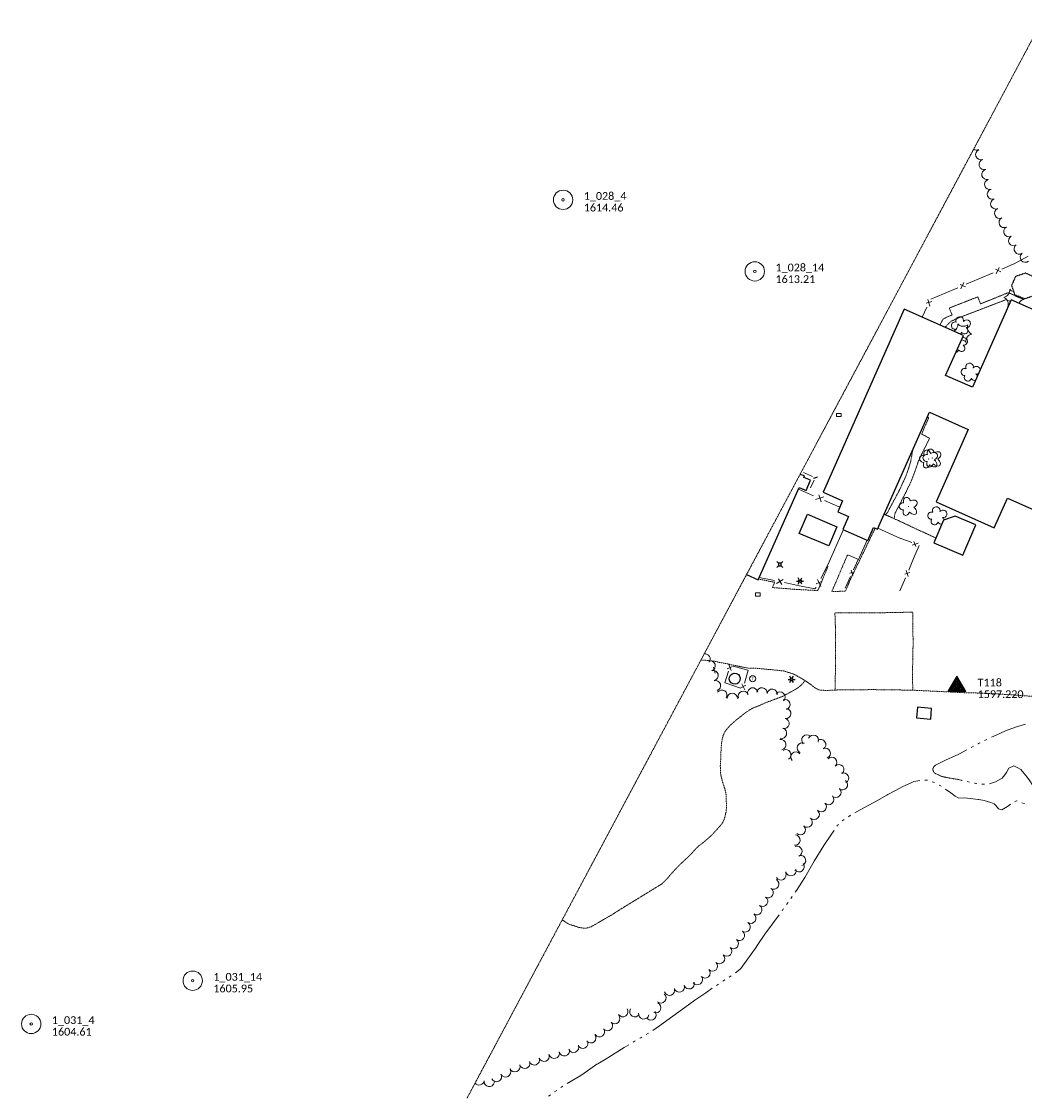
# Model space of a CAD drawing. Extents: x 386237 to 390135, y 96958 to 113752.
# Tile 2 of 116: x 386237 to 387013, y 97542 to 98375. Entities that reach past the tile are written whole.
import ezdxf
from ezdxf.enums import TextEntityAlignment as Align

# ---------------------------------------------------------------- set-up
doc = ezdxf.new("R2010")
doc.units = 0
doc.header["$MEASUREMENT"] = 0
for name, pattern in [('Wisdot3', [0.1875, 0.125, -0.0625]), ('Wisdot5', [0.1, 0.05, -0.05]), ('Wisdot6', [0.375, 0.125, -0.0625, 0.03125, -0.0625, 0.03125, -0.0625])]:
    doc.linetypes.add(name, pattern=pattern)
for name, color, linetype, lineweight in [('E_BLD', 231, 'Continuous', 25), ('E_DRN', 41, 'Continuous', 18), ('E_DWY', 51, 'Wisdot3', 18), ('E_LAND_Vegetation', 81, 'Continuous', 18), ('E_LTG', 21, 'Continuous', 25), ('E_MAP_Control', 131, 'Continuous', 18), ('E_MAP_Limits', 81, 'Wisdot3', 18), ('E_MAP_PassPoints', 41, 'Continuous', 18), ('E_MISCPROP_HvyDash', 231, 'Wisdot3', 25), ('E_MISCPROP_Railing', 31, 'Continuous', 18), ('E_MISCPROP_Solid', 231, 'Continuous', 18), ('E_PATH_Sidewalk', 51, 'Wisdot5', 18), ('E_UTL_AG_Bold', 31, 'Continuous', 25), ('E_WTR', 131, 'Wisdot6', 18), ('E_WTR_Elevations', 131, 'Continuous', 18)]:
    doc.layers.add(name, color=color, linetype=linetype, lineweight=lineweight)
doc.styles.add('CalibriLight', font='calibril.ttf')

# ---------------------------------------------------------------- blocks, each defined once
blk = doc.blocks.new('PP')
at = {"layer": 'E_MAP_PassPoints', "lineweight": 0}
for radius in [7.5, 0.96]:
    blk.add_circle((0, 0), radius, dxfattribs=at)
blk = doc.blocks.new('TP')
at = {"color": 0, "linetype": 'ByBlock', "lineweight": -2, "transparency": 16777216, "flags": 128}
for points in [[(6.92, -4.06), (0, 7.92), (-7.08, -4.06)], [(5.8, -3.42), (0, 6.63), (-5.95, -3.42)], [(4.83, -2.77), (0, 5.51), (-4.82, -2.77)], [(3.72, -2.13), (0, 4.23), (-3.71, -2.13)], [(2.61, -1.5), (0, 2.96), (-2.6, -1.5)], [(1.49, -0.86), (0, 1.69), (-1.48, -0.86)], [(0.38, -0.22), (0, 0.42), (-0.37, -0.22)]]:
    blk.add_lwpolyline(points, close=True, dxfattribs=at)
blk = doc.blocks.new('PP_9')
at = {"layer": 'E_MAP_PassPoints', "lineweight": 0}
for radius in [7.5, 0.96]:
    blk.add_circle((0, 0), radius, dxfattribs=at)
blk = doc.blocks.new('PP_5')
at = {"layer": 'E_MAP_PassPoints', "lineweight": 0}
for radius in [7.5, 0.96]:
    blk.add_circle((0, 0), radius, dxfattribs=at)
blk = doc.blocks.new('INLET')
at = {"color": 0, "linetype": 'ByBlock', "lineweight": -2, "transparency": 16777216, "flags": 128}
blk.add_lwpolyline([(-7.5, 10), (7.5, 10), (7.5, 0), (-7.5, 0)], close=True, dxfattribs=at)
blk = doc.blocks.new('LPOL')
at = {"color": 0, "linetype": 'ByBlock', "lineweight": -2, "transparency": 16777216}
for p, q in [((-4, 0), (-1.5, 0)), ((-0.8, 1.3), (-2, 3.5)), ((0.8, 1.3), (2, 3.5)), ((1.5, 0), (4, 0)), ((-2, -3.5), (-0.8, -1.3)), ((2, -3.5), (0.8, -1.3))]:
    blk.add_line(p, q, dxfattribs=at)
for radius in [1.5, 1.5, 1.5, 0.125]:
    blk.add_circle((0, 0), radius, dxfattribs=at)
blk = doc.blocks.new('PED')
at = {"color": 0, "linetype": 'ByBlock', "lineweight": -2, "transparency": 16777216}
for p, q in [((-2.5, 2.5), (-5.3, 5.3)), ((2.5, 2.5), (5.3, 5.3)), ((-2.5, -2.5), (-5.3, -5.3)), ((2.5, -2.5), (5.3, -5.3))]:
    blk.add_line(p, q, dxfattribs=at)
at = {"color": 0, "linetype": 'ByBlock', "lineweight": -2, "transparency": 16777216, "flags": 128}
blk.add_lwpolyline([(-2.5, -2.5), (2.5, -2.5), (2.5, 2.5), (-2.5, 2.5)], close=True, dxfattribs=at)
blk = doc.blocks.new('TANK')
at = {"color": 0, "linetype": 'ByBlock', "lineweight": -2, "transparency": 16777216}
blk.add_circle((0, 0), 10.9, dxfattribs=at)
at = {"color": 0, "linetype": 'ByBlock', "lineweight": -2, "transparency": 16777216, "style": 'CalibriLight'}
blk.add_text('T', height=10.8, dxfattribs=at).set_placement((0, 0), align=Align.MIDDLE_CENTER)
blk = doc.blocks.new('DTRE')
at = {"color": 0, "linetype": 'ByBlock', "lineweight": -2, "transparency": 16777216}
blk.add_circle((-0.2, 0), 0.183, dxfattribs=at)
for centre, major_axis, ratio in [((-5.9, 0.2), (4.93, -0.12), 0.832022), ((-1.9, 5.3), (1.36, -4.98), 0.782863), ((4.1, 2.7), (-5.27, -2.93), 0.691916), ((-2.5, -5.2), (1.8, 4.86), 0.716896), ((3.5, -3.7), (-5.01, 4.58), 0.560249)]:
    blk.add_ellipse(centre, major_axis=major_axis, ratio=ratio, start_param=1.570796, end_param=4.712389, dxfattribs=at)

msp = doc.modelspace()

# ---------------------------------------------------------------- linework, layer by layer
at = {"layer": 'E_BLD'}
for p, q in [((387002.88, 98159.59), (386972.89, 98091.89)), ((387056.9, 98135.66), (387002.88, 98159.59)), ((386920.04, 98152.33), (386857.32, 98010.72)), ((386965.77, 98132.07), (386920.04, 98152.33)), ((386952.06, 98101.12), (386965.77, 98132.07)), ((386972.89, 98091.89), (386952.06, 98101.12)), ((386899.33, 97982.04), (386939.47, 98072.65)), ((386939.47, 98072.65), (386969.53, 98059.33)), ((386969.53, 98059.33), (386944.64, 98003.14)), ((386842.89, 98023.33), (386839.34, 98024.52)), ((386842.27, 98022.09), (386842.89, 98023.33)), ((386847.34, 98019.94), (386842.27, 98022.09)), ((386844.09, 98012.13), (386847.34, 98019.94)), ((386806.9, 97942.95), (386838.69, 98014.31)), ((386838.69, 98014.31), (386844.09, 98012.13)), ((386857.32, 98010.72), (386872.27, 98004.1)), ((386872.27, 98004.1), (386868.51, 97995.6)), ((386944.64, 98003.14), (386989.7, 97983.18)), ((386989.7, 97983.18), (386999.87, 98006.15)), ((386999.87, 98006.15), (387122.96, 97951.63)), ((386868.51, 97995.6), (386876.85, 97991.91)), ((386838.75, 97978.8), (386845.04, 97993.66)), ((386845.04, 97993.66), (386867.79, 97984.02)), ((386876.85, 97991.91), (386872.45, 97981.98)), ((386950.41, 97989.1), (386942.88, 97971.63)), ((386959.38, 97992.15), (386950.41, 97989.1)), ((386975.39, 97985.48), (386959.38, 97992.15)), ((386861.5, 97969.17), (386838.75, 97978.8)), ((386867.79, 97984.02), (386861.5, 97969.17)), ((386872.45, 97981.98), (386891.81, 97973.41)), ((386891.81, 97973.41), (386896.24, 97983.41)), ((386896.24, 97983.41), (386899.33, 97982.04)), ((386965.34, 97961.99), (386975.39, 97985.48)), ((386942.88, 97971.63), (386965.34, 97961.99)), ((386797.92, 97946.97), (386806.9, 97942.95)), ((386930.27, 97844.22), (386929.6, 97836.01)), ((386941.17, 97843.33), (386930.27, 97844.22)), ((386940.51, 97835.12), (386941.17, 97843.33)), ((386929.6, 97836.01), (386940.51, 97835.12))]:
    msp.add_line(p, q, dxfattribs=at)
msp.add_ellipse((386788.76, 97866.35), major_axis=(-4.07, 1.33), ratio=0.999619, dxfattribs=at)
at = {"layer": 'E_DWY', "flags": 128}
for points in [[(386904.48, 97993.67), (386905.59, 97993.19), (386913.03, 97989.92), (386921.89, 97985.76), (386930.32, 97981.74), (386935.1, 97979.63), (386936.21, 97979.12), (386937.48, 97978.5), (386944.44, 97975.25)], [(386897.48, 97982.86), (386878.42, 97943.44), (386874.49, 97934.12), (386863.88, 97933.83), (386867.55, 97942.14), (386871.58, 97951.87), (386874.74, 97959.11), (386876.06, 97962.12)], [(386860.93, 97953.19), (386856.99, 97943.92), (386855.9, 97941.09), (386855.27, 97939.56), (386854.52, 97937.83), (386853.14, 97934.7), (386853.09, 97934.65), (386836.9, 97935.41), (386817.9, 97936.91), (386819.69, 97941.02), (386807.14, 97943.47)], [(386762.57, 97880.75), (386764.71, 97880.84), (386770.43, 97880.29), (386772.93, 97879.88), (386775.13, 97879.42), (386777.73, 97878.85), (386780.49, 97878.44), (386782.88, 97877.93), (386784.97, 97877.42), (386786.86, 97877), (386799.94, 97874.4)], [(386926.67, 97857.51), (386967.8, 97855.51), (386981.49, 97855.19), (386995.02, 97854.41), (387004.9, 97853.88), (387011.83, 97853.2), (387029.19, 97852.16), (387048.2, 97850.98), (387060.05, 97849.93), (387068.01, 97848.78), (387073.62, 97848.21), (387076.6, 97847.36), (387080.24, 97845.54), (387084.23, 97843.4), (387087.49, 97840.75), (387090.22, 97837.1), (387095.98, 97829.05), (387104.82, 97814.74), (387112.81, 97803.16), (387122.69, 97787.31), (387129.43, 97774.69), (387135.15, 97764.01), (387135.57, 97763.34), (387136.46, 97763.15), (387145.94, 97767.55), (387148.81, 97769.21), (387152.36, 97771.04), (387156.24, 97773.08), (387159.61, 97774.72), (387162.65, 97776.74), (387164.67, 97778.55), (387166.76, 97780.92), (387168.23, 97782.87), (387169.85, 97785.42), (387171.18, 97787.63), (387172.27, 97789.4), (387173.19, 97791.02), (387173.25, 97791.5), (387172.41, 97792.59), (387170.34, 97794.15), (387168.1, 97795.68), (387165.2, 97798.15), (387162.76, 97800.01), (387159.81, 97802.53), (387157.56, 97804.75), (387155.4, 97806.86), (387153.52, 97808.59), (387151.91, 97810.16), (387149.61, 97812.22), (387146.65, 97814.42), (387144.4, 97815.79), (387134.51, 97820.7), (387126.45, 97825.17), (387122.9, 97827.41), (387121.49, 97828.42), (387119.98, 97829.72), (387118.71, 97831.1), (387117.91, 97832.25), (387117.34, 97833.66), (387117.08, 97834.88), (387117, 97835.81), (387117.07, 97837.31), (387117.25, 97838.68), (387117.66, 97840.06), (387118.36, 97841.86), (387119.02, 97843.41), (387122.11, 97849.98), (387128, 97859.49), (387132.88, 97867.69), (387139.16, 97879.33)], [(386799.94, 97874.4), (386803.54, 97874.66), (386826.63, 97872.41), (386834.34, 97869.97), (386839.11, 97867.39), (386843.5, 97864.73), (386847.73, 97861.77), (386850.46, 97859.61), (386852.64, 97858.39), (386853.91, 97857.76), (386855.27, 97857.51), (386856.75, 97857.42), (386858.49, 97857.33), (386860.06, 97857.21), (386861.76, 97857.31), (386863.3, 97857.48), (386864.96, 97857.44), (386866.51, 97857.62)], [(386843.2, 97864.91), (386840.37, 97861.51), (386837.57, 97859.25), (386835.59, 97858.02), (386825.53, 97852.53)], [(386790.3, 97834.71), (386797.18, 97840.16), (386799.45, 97841.69), (386802.25, 97843.38), (386804.63, 97844.35), (386807.1, 97845.29), (386811.36, 97847.22), (386812.5, 97847.71), (386825.81, 97852.68)], [(386790.3, 97834.71), (386787.47, 97832.24), (386785.32, 97830.3), (386783.85, 97828.71), (386782.41, 97827.05), (386781.38, 97825.63), (386780.62, 97824.33), (386779.75, 97822.3), (386779.17, 97819.79), (386778.56, 97816.16), (386778.29, 97813.28), (386778.12, 97809.95), (386778.06, 97807.02), (386777.93, 97804.17), (386777.68, 97801.53), (386777.6, 97798.09), (386777.7, 97796.08), (386777.89, 97793.27), (386778.4, 97790.05), (386779.55, 97785.88), (386780.68, 97782.43), (386781.65, 97779.19), (386782.16, 97775.96), (386782.18, 97772.76), (386782.3, 97769.54), (386782.37, 97766.34), (386782.08, 97763.29), (386781.25, 97759.57), (386779.98, 97755.99), (386778.45, 97753.5), (386776.78, 97751.71), (386774.63, 97749.3), (386772.1, 97746.5), (386769.52, 97743.97), (386766.08, 97740.93), (386763.73, 97739.04), (386760.88, 97736.91), (386759.4, 97735.58), (386757.83, 97733.92), (386755.36, 97731.08), (386752.21, 97727.93), (386750.38, 97726.2), (386747.34, 97723.5), (386744.63, 97720.83), (386743.17, 97719.24), (386740.39, 97716.2), (386736.73, 97711.93), (386732.49, 97707.67), (386697.51, 97686.18), (386693.23, 97683.37), (386688.37, 97680.62), (386677.6, 97674.37), (386673.93, 97673.34), (386671.34, 97673.41), (386667.94, 97673.91), (386665.57, 97674.75), (386661.38, 97676.05), (386658.82, 97677.2), (386657.43, 97678.19), (386655.25, 97679.77)]]:
    msp.add_lwpolyline(points, dxfattribs=at)
at = {"layer": 'E_LAND_Vegetation'}
msp.add_line((386773.69, 97870.62), (386772.34, 97875.21), dxfattribs=at)
for centre, radius, start, end in [((386976.17, 98279.54), 4, 233.51056, 292.68224), ((386979.25, 98272.07), 4, 110.24858, 290.23326), ((386981.9, 98264.37), 4, 106.32652, 286.3112), ((386984.06, 98256.62), 4, 104.85233, 284.83701), ((386986.13, 98248.94), 4, 105.89103, 285.87571), ((386988.26, 98241.42), 4, 110.78947, 290.77415), ((386990.87, 98233.88), 4, 111.39722, 291.3819), ((386993.86, 98226.66), 4, 116.13025, 296.11492), ((386997.38, 98219.5), 4, 116.65615, 296.64083), ((387000.97, 98212.36), 4, 116.65615, 296.64083), ((387004.8, 98205.45), 4, 119.20679, 299.19147), ((387009.04, 98198.9), 4, 124.54861, 304.53329), ((387013.73, 98192.65), 4, 129.29491, 309.27959), ((386995.94, 98167.13), 5.72, 281.19762, 6.96253), ((386994.81, 98156.24), 5.72, 341.19762, 66.96253), ((387005.93, 98171.59), 5.72, 221.19763, 259.49397), ((387014.79, 98165.17), 5.72, 220.93142, 246.96254), ((387003.67, 98149.82), 5.72, 120.84305, 126.96253), ((387013.66, 98154.29), 5.72, 101.19763, 151.32667), ((386962.97, 98143.56), 2.97, 344.40996, 205.64384), ((386959.22, 98139.71), 2.78, 67.38085, 275.15384), ((386955.76, 98140.37), 5.72, 297.97161, 6.96253), ((386961.72, 98135.31), 2.78, 144.05786, 184.4382), ((386965.75, 98144.84), 5.72, 221.19763, 306.96254), ((386966.74, 98135.77), 2.61, 206.76601, 64.69862), ((386968.27, 98141.08), 2.97, 262.06077, 145.03404), ((386974.61, 98138.42), 5.72, 161.19763, 246.96254), ((386961.72, 98135.31), 2.78, 307.77688, 345.06891), ((386963.49, 98123.07), 5.72, 41.19762, 81.8807), ((386965.94, 98127.42), 2.97, 262.06077, 109.24815), ((386973.48, 98127.54), 5.72, 101.19763, 186.96254), ((386959.39, 98121.66), 2.78, 281.62481, 345.06891), ((386964.41, 98122.12), 2.61, 206.76601, 64.69862), ((386966.78, 98103.79), 2.78, 67.38085, 275.15384), ((386970.53, 98107.64), 2.97, 344.40996, 205.64384), ((386975.83, 98105.15), 2.97, 1.51866, 145.03404), ((386969.28, 98099.39), 2.78, 144.05786, 345.06891), ((386974.3, 98099.85), 2.61, 206.76601, 293.88196), ((386975.83, 98105.15), 2.97, 262.06077, 310.69807), ((386974.3, 98099.85), 2.61, 18.33478, 64.69862), ((386941.01, 97992.61), 2.78, 67.38085, 275.15384), ((386944.75, 97996.46), 2.97, 344.40996, 205.64384), ((386950.06, 97993.98), 2.97, 262.06077, 145.03404), ((386943.51, 97988.21), 2.78, 144.05786, 345.06891), ((386948.53, 97988.67), 2.61, 206.76601, 283.25566), ((386948.53, 97988.67), 2.61, 14.39636, 64.69862), ((386765.74, 97881.56), 4, 322.77335, 99.04664), ((386769.74, 97876.3), 4, 289.37676, 109.36144), ((386771.97, 97868.84), 4, 283.91305, 103.89773), ((386773.9, 97860.97), 4, 286.9766, 106.96128), ((386778.84, 97853.65), 4, 326.73628, 146.72096), ((386786.89, 97851.13), 4, 359.93339, 179.91807), ((386795.4, 97852.81), 4, 20.29036, 200.27504), ((386802.66, 97855.31), 4, 11.77737, 191.76205), ((386809.84, 97855.39), 4, 352.531, 172.51568), ((386817.77, 97854.34), 4, 352.531, 172.51568), ((386823.77, 97852.17), 4, 314.79137, 134.77605), ((386827.57, 97846.34), 4, 288.66723, 108.65191), ((386828.28, 97839.44), 4, 262.79286, 82.77754), ((386824.98, 97824.14), 4, 254.08681, 74.07149), ((386826.89, 97831.77), 4, 257.62825, 77.61293), ((386844.59, 97818.89), 4, 46.52792, 226.5126), ((386849.68, 97818.79), 4, 337.01385, 156.99853), ((386824.52, 97815.29), 4, 281.63783, 101.62251), ((386828.33, 97807.52), 4, 301.55524, 121.53992), ((386841.07, 97812.85), 4, 65.82642, 245.8111), ((386855.28, 97815.38), 4, 304.2043, 124.18898), ((386858.84, 97808.69), 4, 293.64144, 113.62612), ((386836.16, 97805.68), 4, 41.36386, 221.34854), ((386863.82, 97801.6), 4, 314.15497, 134.13964), ((386869.35, 97795.96), 4, 311.69177, 131.67645), ((386872.15, 97784.34), 4, 231.47746, 51.46214), ((386873, 97789.55), 4, 296.16803, 116.15271), ((386867.07, 97778.45), 4, 225.84836, 45.83303), ((386855.69, 97767.32), 4, 223.91945, 43.90412), ((386861.46, 97772.87), 4, 223.74374, 43.72842), ((386850.27, 97761.33), 4, 226.32681, 46.31149), ((386844.8, 97755.34), 4, 229.53729, 49.52197), ((386835.36, 97741.44), 4, 263.7524, 83.73708), ((386839.51, 97749.45), 4, 227.37697, 47.36164), ((386836.91, 97732.81), 4, 290.85797, 110.84264), ((386839.75, 97725.68), 4, 282.60421, 102.58889), ((386838.56, 97720.88), 4, 217.82431, 37.80899), ((386824.49, 97714.48), 4, 210.05428, 30.03896), ((386832.29, 97717.86), 4, 193.84808, 13.83276), ((386814.71, 97700.76), 4, 237.06083, 57.04551), ((386818.96, 97707.48), 4, 238.08281, 58.06749), ((386810.36, 97694.13), 4, 235.11249, 55.09717), ((386805.79, 97687.57), 4, 235.26281, 55.24748), ((386801.25, 97680.97), 4, 235.77499, 55.75967), ((386792.44, 97667.71), 4, 233.69397, 53.67864), ((386796.8, 97674.25), 4, 237.3968, 57.38148), ((386787.7, 97661.39), 4, 231.1879, 51.17258), ((386782.51, 97655.56), 4, 226.10216, 46.08684), ((386771.52, 97644.06), 4, 223.82715, 43.81183), ((386776.98, 97649.75), 4, 226.88008, 46.86475), ((386765.78, 97638.64), 4, 221.28023, 41.26491), ((386745.85, 97627.76), 4, 197.99223, 17.97691), ((386753.46, 97630.23), 4, 197.99223, 17.97691), ((386759.86, 97633.47), 4, 217.33943, 37.32411), ((386731.64, 97619.29), 4, 229.23701, 49.22168), ((386738.25, 97625.29), 4, 197.99223, 17.97691), ((386727.63, 97611.74), 4, 247.87169, 67.85637), ((386695.93, 97603.3), 4, 224.56684, 44.55151), ((386702.15, 97608.72), 4, 214.56684, 34.55151), ((386711.48, 97608.66), 4, 147.85507, 327.83975), ((386718.3, 97606.92), 4, 170.84044, 350.82512), ((386723.97, 97606.13), 4, 224.05445, 44.03913), ((386684.03, 97593.21), 4, 215.02188, 35.00656), ((386690.24, 97597.84), 4, 221.4731, 41.45778), ((386671.08, 97584.26), 4, 209.26691, 29.25158), ((386677.34, 97588.45), 4, 220.85156, 40.83624), ((386656.79, 97578.45), 4, 194.61659, 14.60127), ((386664.02, 97581.14), 4, 202.14109, 22.12576), ((386626.26, 97568.66), 4, 197.8082, 17.79287), ((386633.67, 97571.38), 4, 200.46101, 20.44569), ((386641.18, 97574.16), 4, 200.29385, 20.27853), ((386649.02, 97576.42), 4, 195.67905, 15.66373), ((386611.34, 97562.05), 4, 208.41659, 28.40126), ((386618.62, 97565.98), 4, 200.74292, 20.72759), ((386590.84, 97555.86), 4, 219.08495, 351.11661), ((386598.74, 97554.62), 4, 171.13193, 351.11661), ((386604.29, 97558.4), 4, 207.01258, 26.99725)]:
    msp.add_arc(centre, radius, start, end, dxfattribs=at)
at = {"layer": 'E_MAP_Limits', "lineweight": 0, "flags": 128}
msp.add_lwpolyline([(387026.48, 98375), (386581.41, 97541.5)], dxfattribs=at)
at = {"layer": 'E_MISCPROP_HvyDash', "flags": 128}
msp.add_lwpolyline([(387003.22, 98170.75), (387006.53, 98177.97), (387013.88, 98180.45), (387020.97, 98177.25), (387023.34, 98169.91), (387020.19, 98162.74), (387013.21, 98160.3), (387005.8, 98163.33)], close=True, dxfattribs=at)
at = {"layer": 'E_MISCPROP_Railing'}
for p, q in [((386994.74, 98181.33), (386990.66, 98183.27)), ((386993.55, 98184.58), (386991.26, 98179.84)), ((386967.38, 98169.66), (386963.3, 98171.6)), ((386966.19, 98172.91), (386963.9, 98168.17)), ((386941.37, 98158.21), (386937.02, 98156.99)), ((386938.33, 98159.87), (386939.72, 98154.8)), ((386852.83, 98022.55), (386849.69, 98021.53)), ((386849.86, 98021.4), (386852.59, 98022.16)), ((386857.62, 98007.14), (386851.19, 98005.09)), ((386855.65, 98003.16), (386853.86, 98008.67)), ((386926.23, 97969.75), (386930.72, 97971.39)), ((386927.51, 97972.62), (386928.93, 97968.78)), ((386881.5, 97949.07), (386877.94, 97948)), ((386878.98, 97950.39), (386880.2, 97946.23)), ((386924.31, 97948.67), (386920.41, 97947.4)), ((386921.49, 97950.07), (386922.95, 97945.51)), ((386826.25, 97943.04), (386821.08, 97940.11)), ((386825.27, 97939.26), (386822.73, 97943.68)), ((386856.49, 97941.99), (386851.92, 97939.73)), ((386852.78, 97943.2), (386855.38, 97937.86)), ((386782.99, 97873.98), (386787.01, 97875.71)), ((386786.12, 97872.77), (386784.13, 97877.47)), ((386797.49, 97861.28), (386793.55, 97859.37)), ((386794.3, 97862.35), (386796.51, 97857.74))]:
    msp.add_line(p, q, dxfattribs=at)
at = {"layer": 'E_MISCPROP_Railing', "flags": 128}
for points in [[(387005.16, 98187.6), (387004.34, 98187.16), (386995.42, 98183.36)], [(387015.82, 98193.3), (387005.16, 98187.6)], [(386988.95, 98180.6), (386977.84, 98175.86)], [(386977.84, 98175.86), (386968.06, 98171.69)], [(386950.47, 98164.19), (386940.7, 98160.02)], [(386961.59, 98168.93), (386950.47, 98164.19)], [(386937.48, 98153.85), (386933.8, 98146.23)], [(386849.03, 98022.9), (386842.05, 98025.86)], [(386847.49, 98014.16), (386850.38, 98020.16)], [(386849.86, 98007.9), (386838.1, 98012.98)], [(386870.08, 97999.16), (386858.14, 98004.32)], [(386872.99, 97981.75), (386860.87, 97954.6)], [(386899.68, 97982.84), (386917.17, 97975.01)], [(386876.27, 97962.2), (386884.54, 97958.6), (386891.4, 97973.59)], [(386916.77, 97975.19), (386925.78, 97971.73)], [(386931.63, 97969.39), (386927.29, 97959.3)], [(386860.87, 97954.6), (386855.42, 97943.91)], [(386884.45, 97958.64), (386880.79, 97950.68)], [(386927.29, 97959.3), (386923.48, 97950.43)], [(386819.43, 97942.29), (386807.68, 97944.69)], [(386878.37, 97945.42), (386874.21, 97936.38)], [(386838.96, 97938.31), (386827.2, 97940.71)], [(386851.84, 97937.03), (386850.83, 97935.89), (386838.96, 97938.31)], [(386920.96, 97944.57), (386916.63, 97934.48)], [(386782.04, 97862.98), (386781.13, 97863.3), (386784.04, 97872.19)], [(386787.62, 97875.98), (386798.97, 97873)], [(386799.11, 97872.97), (386796.36, 97863.02)], [(386793.12, 97859.15), (386782.04, 97862.98)]]:
    msp.add_lwpolyline(points, dxfattribs=at)
at = {"layer": 'E_PATH_Sidewalk', "flags": 128}
for points in [[(387011.62, 98160.95), (387010.54, 98160.59), (387000.66, 98165.16), (386986.75, 98159.64), (386979.09, 98156.47), (386976.84, 98161.9), (386969.4, 98159.04), (386954.86, 98153.2), (386957.15, 98147.88), (386953.14, 98146.31), (386949.95, 98144.55), (386947.62, 98140.11)], [(386951.64, 98138.33), (386955.95, 98142.98), (386962.69, 98145.87), (386977.8, 98151.6), (386987.43, 98155.39), (386998.88, 98159.8), (387002.33, 98158.33)], [(386912.46, 97990.17), (386912.45, 97991.84), (386912.58, 97993.55), (386912.81, 97994.33), (386916.64, 98001.66), (386920.92, 98009.94), (386925.78, 98020.04), (386928.39, 98027.05), (386930.91, 98034.71), (386939.59, 98052.5), (386933.4, 98055.69), (386938.98, 98068.43), (386937.82, 98068.93)], [(386926.74, 98043.93), (386924.81, 98033.64), (386921.42, 98023.47), (386916.11, 98011.98), (386906.95, 97994.9), (386905.24, 97992.92)], [(386926.67, 97857.51), (386895.26, 97857.93), (386866.51, 97857.62), (386866.76, 97877.99), (386866.82, 97903.14), (386866.32, 97917.28), (386901.97, 97917.41), (386926.65, 97917.89), (386926.82, 97892.36)], [(386926.82, 97892.38), (386926.34, 97867.71), (386926.67, 97857.51)]]:
    msp.add_lwpolyline(points, dxfattribs=at)
at = {"layer": 'E_WTR'}
msp.add_line((386948.84, 97790.86), (386948.67, 97790.87), dxfattribs=at)
at = {"layer": 'E_WTR', "flags": 128}
for points in [[(386977.03, 97815.89), (386978.76, 97816.8)], [(386964.81, 97787.66), (386960.72, 97788.57), (386952.59, 97789.9), (386948.84, 97790.86), (386948.67, 97790.87), (386948.55, 97790.99), (386943.25, 97793.37), (386942.02, 97796.09), (386942.76, 97798.04), (386943.29, 97798.55)], [(386976.24, 97785.27), (386974.31, 97785.5)], [(386867.81, 97752.13), (386868.1, 97752.56), (386869.11, 97753.57)], [(386825.4, 97686.79), (386826.55, 97688.36)], [(386710.23, 97585.14), (386710.75, 97585.46), (386711.89, 97586.14)]]:
    msp.add_lwpolyline(points, dxfattribs=at)
at = {"layer": 'E_WTR_Elevations', "flags": 128}
for points in [[(386987.54, 97821.02), (386991.2, 97822.67), (386998.33, 97825.99), (387006.21, 97828.99), (387013.81, 97831.31)], [(386943.29, 97798.55), (386944.31, 97799.52), (386952, 97803.33), (386962.14, 97808.1), (386968.4, 97811.37)], [(386971.86, 97813.18), (386973.58, 97814.08)], [(386982.21, 97818.61), (386982.24, 97818.62), (386983.99, 97819.41)], [(387008.37, 97797.16), (387004.9, 97798.93), (387001.09, 97797.1), (386999.05, 97793.89), (386997.9, 97792.04), (386995.69, 97789.49), (386990.77, 97786.47), (386985.99, 97785.11), (386985.95, 97785.11)], [(387021.41, 97774.4), (387022.82, 97776.06), (387022.23, 97778.67), (387019.5, 97783.69), (387017.12, 97787.34), (387015.2, 97790.05), (387012.53, 97793.33), (387010.23, 97796.22), (387008.37, 97797.16)], [(386906.42, 97776.35), (386907.31, 97776.86), (386913.68, 97780.23), (386918.99, 97782.89), (386923.03, 97784.88), (386925.96, 97786.17), (386927.43, 97786.78), (386932.15, 97787.6)], [(386936.02, 97787.91), (386937.05, 97787.89), (386937.97, 97787.8)], [(386941.69, 97786.67), (386942.56, 97786.35), (386943.49, 97785.94)], [(386970.51, 97786.36), (386968.61, 97786.8)], [(386946.92, 97784.1), (386948.61, 97783.12)], [(386951.82, 97780.91), (386956.05, 97777.92), (386959.44, 97775.34), (386962.36, 97773.83), (386966.91, 97774.05), (386973.18, 97773.52), (386977.32, 97772.92), (386977.81, 97772.83)], [(386982.06, 97784.88), (386980.4, 97784.78), (386980.11, 97784.82)], [(386881.73, 97762.6), (386885.84, 97764.86), (386892.48, 97768.56), (386898.82, 97771.98), (386906.42, 97776.35)], [(386977.81, 97772.83), (386981.87, 97772.04), (386986.95, 97770.49), (386989.62, 97769.55), (386990.81, 97768.31), (386992.95, 97765.71), (386995.43, 97764.86), (386999.96, 97767.48), (387002.32, 97769.4)], [(387005.58, 97771.42), (387007.21, 97771.82), (387007.47, 97771.73)], [(387011.14, 97770.4), (387012.94, 97769.74), (387012.97, 97769.75)], [(386871.88, 97756.31), (386873.5, 97757.4)], [(386876.73, 97759.58), (386878.34, 97760.67)], [(386850.28, 97725.18), (386850.31, 97725.23), (386857.82, 97737.25), (386863.65, 97745.93), (386865.64, 97748.9)], [(386835.51, 97701.12), (386836.47, 97702.53), (386840.76, 97708.82), (386843.15, 97712.55), (386850.28, 97725.18)], [(386832.23, 97696.27), (386833.32, 97697.89)], [(386828.86, 97691.5), (386830.01, 97693.07)], [(386806.73, 97660.61), (386811.99, 97668.56), (386817.91, 97676.6), (386823.09, 97683.65)], [(386789.27, 97638.62), (386792.91, 97641.45), (386793.53, 97642.04), (386798.19, 97648.49), (386804.86, 97657.78), (386806.73, 97660.61)], [(386784.4, 97635.38), (386786.03, 97636.45)], [(386774.63, 97628.96), (386774.67, 97628.99), (386776.26, 97630.03)], [(386779.51, 97632.17), (386781.14, 97633.24)], [(386748.22, 97610.63), (386750.06, 97612), (386757.85, 97617.67), (386766.27, 97623.32), (386771.4, 97626.78)], [(386725.26, 97594.16), (386730.49, 97597.74), (386740.91, 97605.17), (386748.22, 97610.63)], [(386715.28, 97588.06), (386716.06, 97588.47), (386716.97, 97589.03)], [(386720.29, 97591.07), (386721.95, 97592.09)], [(386682.76, 97568.42), (386690.53, 97573.03), (386696.19, 97576.56), (386703.28, 97580.83), (386706.91, 97583.08)], [(386659.02, 97553.14), (386660.28, 97553.97), (386669.68, 97559.36), (386674.91, 97562.92), (386682.09, 97568.03), (386682.76, 97568.42)], [(386649.32, 97546.6), (386650.92, 97547.72)], [(386654.15, 97549.91), (386655.77, 97550.98)], [(386644.54, 97543.24), (386645.85, 97544.17), (386646.13, 97544.36)]]:
    msp.add_lwpolyline(points, dxfattribs=at)

# ---------------------------------------------------------------- block references
at = {"layer": 'E_DRN', "xscale": 0.25, "yscale": 0.25, "zscale": 0.25}
for p in [(386869.37, 98069.22), (386806.67, 97930.29)]:
    msp.add_blockref('INLET', p, dxfattribs=at)
at = {"layer": 'E_LAND_Vegetation', "xscale": 0.6769248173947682, "yscale": 0.6769248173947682, "zscale": 0.6769248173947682}
for p in [(386939.14, 98036.41), (386941.82, 98037.09), (386923.4, 97999.67)]:
    msp.add_blockref('DTRE', p, dxfattribs=at)
at = {"layer": 'E_LTG', "xscale": 0.692840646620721, "yscale": 0.692840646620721, "zscale": 0.692840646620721}
for p in [(386839.29, 97941.92), (386832.8, 97865.8)]:
    msp.add_blockref('LPOL', p, dxfattribs=at)
at = {"layer": 'E_MAP_Control', "lineweight": 0, "rotation": 359.9591788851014}
msp.add_blockref('TP', (386960.81, 97860.44), dxfattribs=at)
at = {"layer": 'E_MAP_PassPoints', "lineweight": 0}
for p in [(386655.89, 98237.01), (386804.31, 98181.63)]:
    msp.add_blockref('PP', p, dxfattribs=at)
at = {"layer": 'E_MAP_PassPoints', "lineweight": 0, "rotation": 359.9591788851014}
for name, p in [('PP_5', (386369.14, 97632.65)), ('PP_9', (386244.14, 97599.16))]:
    msp.add_blockref(name, p, dxfattribs=at)
at = {"layer": 'E_MISCPROP_Solid', "xscale": 0.2206654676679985, "yscale": 0.2206654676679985, "zscale": 0.2206654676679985}
msp.add_blockref('TANK', (386802.69, 97866.32), dxfattribs=at)
at = {"layer": 'E_UTL_AG_Bold', "xscale": 0.4503659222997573, "yscale": 0.4503659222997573, "zscale": 0.4503659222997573}
msp.add_blockref('PED', (386823.66, 97954.79), dxfattribs=at)

# ---------------------------------------------------------------- texts
at = {"layer": 'E_MAP_Control', "lineweight": 0, "style": 'CalibriLight'}
for s, p in [('T118', (386976.81, 97860.43)), ('1597.220', (386976.8, 97851.43))]:
    msp.add_text(s, height=6, rotation=359.95929, dxfattribs=at).set_placement(p)
at = {"layer": 'E_MAP_PassPoints', "lineweight": 0, "style": 'CalibriLight'}
for s, p in [('1_028_4', (386671.89, 98237.01)), ('1614.46', (386671.89, 98228.01)), ('1_028_14', (386820.31, 98181.63)), ('1613.21', (386820.31, 98172.63))]:
    msp.add_text(s, height=6, dxfattribs=at).set_placement(p)
for s, p in [('1_031_14', (386385.14, 97632.64)), ('1605.95', (386385.13, 97623.64)), ('1_031_4', (386260.14, 97599.15)), ('1604.61', (386260.14, 97590.15))]:
    msp.add_text(s, height=6, rotation=359.95928, dxfattribs=at).set_placement(p)

doc.saveas('drawing.dxf')
